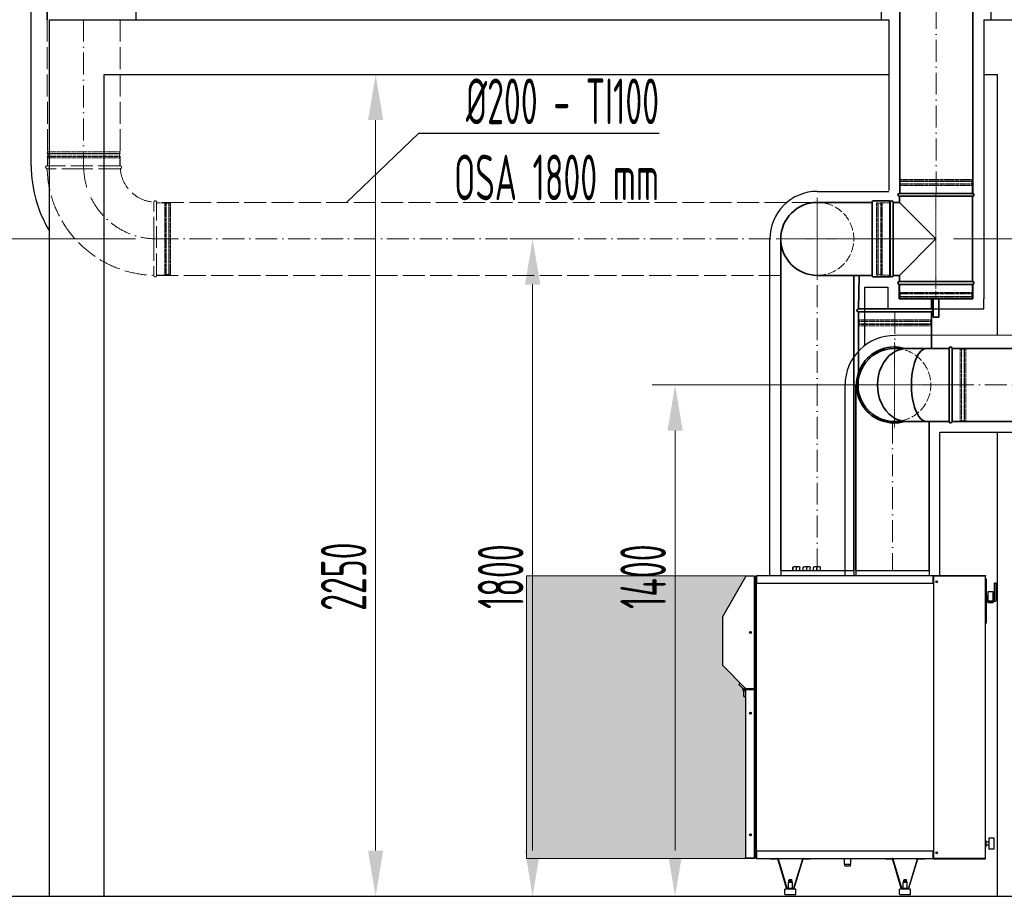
# Model space of a CAD drawing. Header units: millimetres. Extents: x 7400 to 85045, y 24168 to 123018.
# Tile 54 of 79: x 32508 to 35204, y 117939 to 120339. Entities that reach past the tile are written whole.
import ezdxf

# ---------------------------------------------------------------- set-up
doc = ezdxf.new("R2010")
doc.units = ezdxf.units.MM
for name, pattern in [('ACAD_ISO02W100', [15, 12, -3]), ('ACAD_ISO10W100', [18, 12, -3, 0, -3]), ('phl_thick', [0])]:
    doc.linetypes.add(name, pattern=pattern)
for name, color, linetype, lineweight in [('UT_KOTY - DIMENZE', 7, 'Continuous', 5), ('VZT_01 SUP (PŘÍVOD) - OBRYS', 5, 'Continuous', 35), ('VZT_02 SUP (PŘÍVOD) - OSA', 5, 'ACAD_ISO10W100', 5), ('VZT_04 SUP (PŘÍVOD) - SKRYTÉ', 5, 'ACAD_ISO02W100', 5), ('VZT_09 ODA (SÁNÍ) - OBRYS', 3, 'Continuous', 35), ('VZT_0A SUP (PŘÍVOD)', 5, 'Continuous', 35), ('VZT_0C ODA (SÁNÍ)', 3, 'Continuous', 35), ('VZT_0D EHA (VÝFUK)', 14, 'Continuous', 35), ('VZT_10 ODA (SÁNÍ) - OSA', 3, 'ACAD_ISO10W100', 5), ('VZT_12 ODA (SÁNÍ) - SKRYTÉ', 3, 'ACAD_ISO02W100', 5), ('VZT_13 EHA (VÝFUK) - OBRYS', 14, 'Continuous', 35), ('VZT_14 EHA (VÝFUK) - OSA', 14, 'ACAD_ISO10W100', 5), ('VZT_16 EHA (VÝFUK) - SKRYTÉ', 14, 'ACAD_ISO02W100', 5), ('VZT_21 ZAŘÍZENÍ - OBRYS', 1, 'Continuous', 30), ('VZT_23 ZAŘÍZENÍ - SERVISNÍ PROSTOR', 8, 'Continuous', 5), ('VZT_60_KOTY - DIMENZE', 7, 'Continuous', 5)]:
    doc.layers.add(name, color=color, linetype=linetype, lineweight=lineweight)
for name, color, linetype, lineweight, plot in [('VZT_03 SUP (PŘÍVOD) - NETISK', 8, 'ACAD_ISO02W100', 5, False), ('VZT_11 ODA (SÁNÍ) - NETISK', 8, 'ACAD_ISO02W100', 5, False), ('VZT_15 EHA (VÝFUK) - NETISK', 8, 'ACAD_ISO02W100', 5, False)]:
    doc.layers.add(name, color=color, linetype=linetype, lineweight=lineweight, plot=plot)
doc.layers.add('VZT_IZOLACE - TEPELNÁ', color=6, linetype='IZOLACE TEPELNA')
doc.styles.add('EVORA_125', font='isocp.shx', dxfattribs={"width": 0.6, "height": 125})
doc.styles.add('ISOCP 2.5', font='isocp.shx', dxfattribs={"width": 0.6, "height": 2.5})
doc.styles.get("Standard").update_dxf_attribs({"font": 'arial.ttf'})
doc.linetypes.add('IZOLACE TEPELNA', pattern='A,12.7,-1.5,["T",Standard,S=2.54,R=0,X=0,Y=-1.27],-3', length=17.2)

msp = doc.modelspace()

# ---------------------------------------------------------------- hatches: boundary and pattern name
at = {"layer": 'VZT_23 ZAŘÍZENÍ - SERVISNÍ PROSTOR'}
h = msp.add_hatch(color=256, dxfattribs=at)
h.dxf.hatch_style = 1
h.paths.add_polyline_path([(34495.6, 118042.4), (34495.6, 118508.1), (34433.2, 118570.5), (34433.2, 118705.4), (34495.6, 118816.4), (33895.6, 118816.4), (33895.6, 118042.4)])

# ---------------------------------------------------------------- linework, layer by layer
at = {"color": 8}
for p, q in [((32589.4, 117938.9), (32589.4, 120338.9)), ((32589.4, 120338.9), (34888, 120338.9)), ((35148, 120338.9), (35336, 120338.9)), ((32739.4, 117938.9), (32739.4, 120188.9)), ((32739.4, 120188.9), (34888, 120188.9)), ((35148, 120188.9), (35186, 120188.9)), ((35186, 119475.1), (35186, 120188.9)), ((35186, 117938.9), (35186, 119208.9)), ((29135.9, 117938.9), (37887.9, 117938.9))]:
    msp.add_line(p, q, dxfattribs=at)
at = {"layer": 'UT_KOTY - DIMENZE'}
for p, q in [((33583.9, 120188.9), (33420.1, 120188.9)), ((33482.6, 118063.9), (33482.6, 120063.9)), ((32824.9, 119739), (31671.9, 119739)), ((34013.9, 119738.9), (33850.1, 119738.9)), ((35064.9, 119738.9), (35880.7, 119738.9)), ((33912.6, 118063.9), (33912.6, 119613.9)), ((34853.3, 119338.9), (34240.3, 119338.9)), ((34302.8, 118063.9), (34302.8, 119213.9)), ((33432.6, 117938.9), (33420.1, 117938.9)), ((33862.6, 117938.9), (33850.1, 117938.9)), ((34252.8, 117938.9), (34240.3, 117938.9))]:
    msp.add_line(p, q, dxfattribs=at)
for points in [[(33461.8, 120063.9), (33503.4, 120063.9), (33482.6, 120188.9)], [(33891.8, 119613.9), (33933.4, 119613.9), (33912.6, 119738.9)], [(34282, 119213.9), (34323.7, 119213.9), (34302.8, 119338.9)], [(33461.8, 118063.9), (33503.4, 118063.9), (33482.6, 117938.9)], [(33891.8, 118063.9), (33933.4, 118063.9), (33912.6, 117938.9)], [(34282, 118063.9), (34323.7, 118063.9), (34302.8, 117938.9)]]:
    msp.add_solid(points, dxfattribs=at)
at = {"layer": 'VZT_01 SUP (PŘÍVOD) - OBRYS'}
for p, q in [((34903.6, 119438.9), (35053.4, 119438.9)), ((35053.4, 119438.9), (35053.4, 119238.9)), ((35061.4, 119238.9), (35061.4, 119438.9)), ((35053.4, 119238.9), (34903.6, 119238.9))]:
    msp.add_line(p, q, dxfattribs=at)
for points in [[(35417, 119438.9), (35061.3, 119438.9)], [(34798.2, 118831.1), (34798.2, 119238.9)], [(34998.2, 118831.1), (34998.2, 119238.9)], [(35417, 119238.9), (35061.3, 119238.9)]]:
    msp.add_lwpolyline(points, dxfattribs=at)
for centre, radius, start, end in [((34903.4, 119338.9), 104, 74.0576, 285.9424), ((35057.4, 119438.9), 4, 0, 180), ((35057.4, 119238.9), 4, 180, 0)]:
    msp.add_arc(centre, radius, start, end, dxfattribs=at)
at = {"layer": 'VZT_01 SUP (PŘÍVOD) - OBRYS', "extrusion": (-9.41719e-33, -2.67317e-16, -1)}
msp.add_ellipse((34903.6, 119338.9), major_axis=(0, 100), ratio=0.998637, start_param=-3.141593, end_param=0, dxfattribs=at)
at = {"layer": 'VZT_01 SUP (PŘÍVOD) - OBRYS', "extrusion": (6.12073e-32, -2.67317e-16, -1)}
msp.add_ellipse((34937.5, 119338.9), major_axis=(0, 100), ratio=0.805706, start_param=-3.141593, end_param=0, dxfattribs=at)
at = {"layer": 'VZT_01 SUP (PŘÍVOD) - OBRYS', "extrusion": (2.3171e-31, -2.67317e-16, -1)}
msp.add_ellipse((34991.4, 119338.9), major_axis=(0, 100), ratio=0.413649, start_param=-3.141593, end_param=0, dxfattribs=at)
at = {"layer": 'VZT_02 SUP (PŘÍVOD) - OSA', "ltscale": 0.3}
for points in [[(34903.4, 119454.9), (34903.4, 119338.9)], [(34787.4, 119338.9), (34903.4, 119338.9)], [(35061.4, 119338.9), (34903.4, 119338.9)], [(34903.4, 119338.9), (34903.4, 119222.9)]]:
    msp.add_lwpolyline(points, dxfattribs=at)
at = {"layer": 'VZT_02 SUP (PŘÍVOD) - OSA', "ltscale": 5}
for points in [[(35061.3, 119338.9), (35417, 119338.9)], [(34898.2, 119238.9), (34898.2, 118831.1)]]:
    msp.add_lwpolyline(points, dxfattribs=at)
at = {"layer": 'VZT_03 SUP (PŘÍVOD) - NETISK', "ltscale": 0.4}
for p, q in [((35061.4, 119437.9), (35083.4, 119437.9)), ((35083.4, 119239.9), (35083.4, 119437.9)), ((35083.4, 119436.9), (35086.9, 119436.9)), ((35086.9, 119238.9), (35086.9, 119438.9)), ((35086.9, 119438.9), (35087.4, 119438.9)), ((35087.4, 119238.9), (35087.4, 119438.9)), ((35087.4, 119436.9), (35094.4, 119436.9)), ((35094.4, 119238.9), (35094.4, 119438.9)), ((35094.4, 119438.9), (35094.9, 119438.9)), ((35094.9, 119238.9), (35094.9, 119438.9)), ((35094.9, 119436.9), (35095.4, 119436.9)), ((35095.4, 119239.9), (35095.4, 119437.9)), ((35095.4, 119437.9), (35099.4, 119437.9)), ((35099.4, 119239.9), (35099.4, 119437.9)), ((35061.4, 119239.9), (35083.4, 119239.9)), ((35083.4, 119240.9), (35086.9, 119240.9)), ((35086.9, 119238.9), (35087.4, 119238.9)), ((35087.4, 119240.9), (35094.4, 119240.9)), ((35094.4, 119238.9), (35094.9, 119238.9)), ((35094.9, 119240.9), (35095.4, 119240.9)), ((35095.4, 119239.9), (35099.4, 119239.9))]:
    msp.add_line(p, q, dxfattribs=at)
at = {"layer": 'VZT_04 SUP (PŘÍVOD) - SKRYTÉ', "ltscale": 2, "extrusion": (4.2154e-32, 2.67317e-16, -1)}
msp.add_ellipse((34903.3, 119338.9), major_axis=(0, -100), ratio=0.998637, start_param=-3.141593, end_param=-0.001365, dxfattribs=at)
at = {"layer": 'VZT_09 ODA (SÁNÍ) - OBRYS'}
for p, q in [((34806.9, 119638.9), (34804.9, 119546.9)), ((35004.9, 119546.9), (35004.9, 119576.4)), ((35004.9, 119546.9), (34804.9, 119546.9)), ((34804.9, 119538.9), (34904.9, 119538.9)), ((34904.9, 119538.9), (35004.9, 119538.9))]:
    msp.add_line(p, q, dxfattribs=at)
for points in [[(32583, 120338.9), (32583, 122145)], [(34804.9, 119438.9), (34804.9, 119538.9)], [(35004.9, 119438.9), (35004.9, 119538.9)]]:
    msp.add_lwpolyline(points, dxfattribs=at)
for centre, start, end in [((34804.9, 119542.9), 90, 270), ((35004.9, 119542.9), 270, 90)]:
    msp.add_arc(centre, 4, start, end, dxfattribs=at)
for points in [[(34804.9, 119738.9), (34804.9, 119738.8), (34804.9, 119738.8), (34804.9, 119738.8)], [(35004.9, 119738.8), (35004.9, 119738.8), (35004.9, 119738.8), (35004.9, 119738.9)]]:
    msp.add_open_spline(points, degree=3, dxfattribs=at)
at = {"layer": 'VZT_0A SUP (PŘÍVOD)'}
msp.add_line((34798.2, 119238.9), (34798.2, 119338.9), dxfattribs=at)
at = {"layer": 'VZT_0C ODA (SÁNÍ)'}
msp.add_line((34804.9, 119438.9), (34804.9, 119372.3), dxfattribs=at)
at = {"layer": 'VZT_0D EHA (VÝFUK)'}
for p, q in [((34592.2, 119638.9), (34592.2, 119738.9)), ((35009.2, 119524.4), (35009.2, 119574.4)), ((35025.2, 119574.4), (35025.2, 119524.4)), ((35025.2, 119524.4), (35009.2, 119524.4))]:
    msp.add_line(p, q, dxfattribs=at)
at = {"layer": 'VZT_10 ODA (SÁNÍ) - OSA', "ltscale": 5}
for p, q in [((32683, 120338.9), (32683, 119938.9)), ((32682.9, 119938.9), (32682.9, 119938.9)), ((32882.9, 119738.9), (32882.9, 119738.9)), ((32882.9, 119738.9), (34592.2, 119738.9))]:
    msp.add_line(p, q, dxfattribs=at)
at = {"layer": 'VZT_10 ODA (SÁNÍ) - OSA', "ltscale": 0.3}
msp.add_line((34794.9, 119738.9), (35014.9, 119738.9), dxfattribs=at)
at = {"layer": 'VZT_10 ODA (SÁNÍ) - OSA', "ltscale": 5}
msp.add_lwpolyline([(34904.9, 119538.9), (34904.9, 119438.9)], dxfattribs=at)
msp.add_arc((32882.9, 119938.9), 200, 180, 270, dxfattribs=at)
at = {"layer": 'VZT_11 ODA (SÁNÍ) - NETISK', "ltscale": 0.4}
for p, q in [((32782.9, 119972.4), (32582.9, 119972.4)), ((32582.9, 119971.9), (32582.9, 119972.4)), ((32782.9, 119971.9), (32582.9, 119971.9)), ((32781.9, 119976.9), (32583.9, 119976.9)), ((32583.9, 119972.9), (32583.9, 119976.9)), ((32781.9, 119972.9), (32583.9, 119972.9)), ((32584.9, 119972.4), (32584.9, 119972.9)), ((32584.9, 119964.9), (32584.9, 119971.9)), ((32780.9, 119972.4), (32780.9, 119972.9)), ((32780.9, 119964.9), (32780.9, 119971.9)), ((32781.9, 119972.9), (32781.9, 119976.9)), ((32782.9, 119971.9), (32782.9, 119972.4)), ((32782.9, 119964.9), (32582.9, 119964.9)), ((32582.9, 119964.4), (32582.9, 119964.9)), ((32782.9, 119964.4), (32582.9, 119964.4)), ((32781.9, 119960.9), (32583.9, 119960.9)), ((32583.9, 119938.9), (32583.9, 119960.9)), ((32584.9, 119960.9), (32584.9, 119964.4)), ((32780.9, 119960.9), (32780.9, 119964.4)), ((32781.9, 119938.9), (32781.9, 119960.9)), ((32782.9, 119964.4), (32782.9, 119964.9)), ((32904.9, 119837.9), (32882.9, 119837.9)), ((32904.9, 119837.9), (32904.9, 119639.9)), ((32908.4, 119838.9), (32908.4, 119638.9)), ((32908.9, 119838.9), (32908.4, 119838.9)), ((32908.9, 119838.9), (32908.9, 119638.9)), ((32915.9, 119838.9), (32915.9, 119638.9)), ((32916.4, 119838.9), (32915.9, 119838.9)), ((32916.4, 119838.9), (32916.4, 119638.9)), ((32916.9, 119837.9), (32916.9, 119639.9)), ((32920.9, 119837.9), (32916.9, 119837.9)), ((32920.9, 119837.9), (32920.9, 119639.9)), ((32908.4, 119836.9), (32904.9, 119836.9)), ((32915.9, 119836.9), (32908.9, 119836.9)), ((32916.9, 119836.9), (32916.4, 119836.9)), ((32904.9, 119639.9), (32882.9, 119639.9)), ((32908.4, 119640.9), (32904.9, 119640.9)), ((32908.9, 119638.9), (32908.4, 119638.9)), ((32915.9, 119640.9), (32908.9, 119640.9)), ((32916.4, 119638.9), (32915.9, 119638.9)), ((32916.9, 119640.9), (32916.4, 119640.9)), ((32920.9, 119639.9), (32916.9, 119639.9)), ((34805.9, 119516.9), (34805.9, 119538.9)), ((34904.9, 119516.9), (34805.9, 119516.9)), ((34806.9, 119513.4), (34806.9, 119516.9)), ((35003.9, 119516.9), (34904.9, 119516.9)), ((35002.9, 119513.4), (35002.9, 119516.9)), ((35003.9, 119516.9), (35003.9, 119538.9)), ((34904.9, 119513.4), (34804.9, 119513.4)), ((34804.9, 119512.9), (34804.9, 119513.4)), ((34904.9, 119512.9), (34804.9, 119512.9)), ((34904.9, 119505.9), (34804.9, 119505.9)), ((34804.9, 119505.4), (34804.9, 119505.9)), ((34904.9, 119505.4), (34804.9, 119505.4)), ((34904.9, 119504.9), (34805.9, 119504.9)), ((34805.9, 119500.9), (34805.9, 119504.9)), ((34904.9, 119500.9), (34805.9, 119500.9)), ((34806.9, 119505.9), (34806.9, 119512.9)), ((34806.9, 119504.9), (34806.9, 119505.4)), ((35004.9, 119513.4), (34904.9, 119513.4)), ((35004.9, 119512.9), (34904.9, 119512.9)), ((35004.9, 119505.9), (34904.9, 119505.9)), ((35004.9, 119505.4), (34904.9, 119505.4)), ((35003.9, 119504.9), (34904.9, 119504.9)), ((35003.9, 119500.9), (34904.9, 119500.9)), ((35002.9, 119505.9), (35002.9, 119512.9)), ((35002.9, 119504.9), (35002.9, 119505.4)), ((35003.9, 119500.9), (35003.9, 119504.9)), ((35004.9, 119512.9), (35004.9, 119513.4)), ((35004.9, 119505.4), (35004.9, 119505.9))]:
    msp.add_line(p, q, dxfattribs=at)
at = {"layer": 'VZT_12 ODA (SÁNÍ) - SKRYTÉ', "ltscale": 5}
for p, q in [((32583, 120338.9), (32583.9, 119938.9)), ((32783, 120338.9), (32782.9, 119938.9)), ((32782.9, 119938.9), (32582.9, 119938.9)), ((32682.9, 119930.9), (32582.9, 119930.9)), ((32882.9, 119638.9), (32882.9, 119838.9)), ((34682.6, 119838.5), (32882.9, 119838.9)), ((32874.9, 119739), (32874.9, 119638.9)), ((34592.2, 119638.9), (32882.9, 119638.9))]:
    msp.add_line(p, q, dxfattribs=at)
for centre, radius, start, end in [((32582.9, 119934.9), 4, 90, 270), ((32882.9, 119938.9), 300, 181.5281, 268.4719), ((32782.9, 119934.9), 4, 274.5812, 90), ((32882.9, 119938.9), 100, 184.5812, 265.4188), ((32878.9, 119838.9), 4, 0, 175.4188), ((32878.9, 119638.9), 4, 180, 0)]:
    msp.add_arc(centre, radius, start, end, dxfattribs=at)
for points, knots in [([(32783.2, 119931), (32783.2, 119931), (32781, 119931), (32772, 119931), (32765.1, 119930.9), (32747.3, 119930.9), (32736.6, 119930.9), (32712.9, 119930.9), (32700.1, 119930.9), (32685.7, 119930.9), (32684.3, 119930.9), (32682.9, 119930.9)], [315.294186, 315.294186, 315.294186, 315.294186, 351.735982, 351.735982, 390.710875, 390.710875, 429.832624, 429.832624, 468.991563, 468.991563, 473.053633, 473.053633, 473.053633, 473.053633]), ([(32874.9, 119739), (32874.9, 119751.6), (32874.9, 119764.1), (32874.9, 119788), (32874.9, 119799.1), (32874.9, 119817.9), (32874.9, 119825.5), (32874.9, 119836), (32874.9, 119838.9), (32874.9, 119839.3), (32874.9, 119839.3), (32874.9, 119839.3)], [157.533456, 157.533456, 157.533456, 157.533456, 195.393508, 195.393508, 234.551342, 234.551342, 273.721472, 273.721472, 312.806301, 312.806301, 315.294186, 315.294186, 315.294186, 315.294186])]:
    msp.add_open_spline(points, degree=3, knots=knots, dxfattribs=at)
at = {"layer": 'VZT_13 EHA (VÝFUK) - OBRYS'}
for p, q in [((34892.2, 119838.9), (34892.2, 119638.9)), ((34900.2, 119638.9), (34900.2, 119838.9)), ((34917.2, 119838.9), (34900.2, 119838.9)), ((35117.2, 119863.4), (34917.2, 119863.4)), ((34917.2, 119855.4), (35117.2, 119855.4)), ((34917.2, 119838.9), (34917.2, 119855.4)), ((35017.2, 119738.9), (34917.2, 119838.9)), ((35117.2, 119622.4), (35117.2, 119855.4)), ((34917.2, 119638.9), (35017.2, 119738.9)), ((34917.2, 119638.9), (34900.2, 119638.9)), ((34917.2, 119622.4), (34917.2, 119638.9)), ((35117.2, 119622.4), (34917.2, 119622.4)), ((34916.2, 119614.4), (35118.2, 119614.4)), ((34916.2, 119614.4), (34916.2, 119574.4)), ((34917.2, 119614.4), (35117.2, 119614.4)), ((35118.2, 119614.4), (35118.2, 119574.4)), ((34916.2, 119574.4), (35118.2, 119574.4))]:
    msp.add_line(p, q, dxfattribs=at)
for points in [[(34918, 121640.5), (34918, 119863.4)], [(35118, 121640.5), (35118, 119863.4)], [(34842.2, 119838.9), (34692.2, 119838.9)], [(34592.2, 119638.9), (34592.2, 118831.1)], [(34842.2, 119638.9), (34692.2, 119638.9)], [(34792.2, 119638.9), (34792.2, 118831.1)]]:
    msp.add_lwpolyline(points, dxfattribs=at)
msp.add_lwpolyline([(34842.2, 119838.9), (34842.2, 119638.9, 0.414214), (34846.2, 119634.9), (34891.2, 119634.9), (34891.2, 119842.9), (34846.2, 119842.9, 0.414214)], format="xyb", close=True, dxfattribs=at)
for centre, radius, start, end in [((34692.2, 119738.9), 100, 90, 270), ((34896.2, 119838.9), 4, 0, 180), ((34917.2, 119859.4), 4, 90, 270), ((35117.2, 119859.4), 4, 270, 90), ((34896.2, 119638.9), 4, 180, 0), ((34917.2, 119618.4), 4, 90, 270), ((35117.2, 119618.4), 4, 270, 90)]:
    msp.add_arc(centre, radius, start, end, dxfattribs=at)
at = {"layer": 'VZT_14 EHA (VÝFUK) - OSA', "ltscale": 5}
for points in [[(35018, 119863.4), (35018, 121640.5)], [(34692.2, 118831.1), (34692.2, 119638.9)]]:
    msp.add_lwpolyline(points, dxfattribs=at)
at = {"layer": 'VZT_14 EHA (VÝFUK) - OSA', "ltscale": 0.3}
for points in [[(34692.2, 119738.9), (34692.2, 119851.4)], [(35017.2, 119614.4), (35017.2, 119863.4)], [(34579.7, 119738.9), (34692.2, 119738.9)], [(34692.2, 119738.9), (34892.2, 119738.9)], [(34692.2, 119626.4), (34692.2, 119738.9)], [(34892.2, 119738.9), (35017.2, 119738.9)]]:
    msp.add_lwpolyline(points, dxfattribs=at)
at = {"layer": 'VZT_14 EHA (VÝFUK) - OSA'}
msp.add_lwpolyline([(35017.2, 119614.4), (35017.2, 119574.4)], dxfattribs=at)
at = {"layer": 'VZT_15 EHA (VÝFUK) - NETISK', "ltscale": 0.4}
for p, q in [((35117.2, 119896.9), (34917.2, 119896.9)), ((34917.2, 119896.4), (34917.2, 119896.9)), ((35117.2, 119896.4), (34917.2, 119896.4)), ((35116.2, 119901.4), (34918.2, 119901.4)), ((34918.2, 119897.4), (34918.2, 119901.4)), ((35116.2, 119897.4), (34918.2, 119897.4)), ((34919.2, 119896.9), (34919.2, 119897.4)), ((34919.2, 119889.4), (34919.2, 119896.4)), ((35115.2, 119896.9), (35115.2, 119897.4)), ((35115.2, 119889.4), (35115.2, 119896.4)), ((35116.2, 119897.4), (35116.2, 119901.4)), ((35117.2, 119896.4), (35117.2, 119896.9)), ((35117.2, 119889.4), (34917.2, 119889.4)), ((34917.2, 119888.9), (34917.2, 119889.4)), ((35117.2, 119888.9), (34917.2, 119888.9)), ((35116.2, 119885.4), (34918.2, 119885.4)), ((34918.2, 119863.4), (34918.2, 119885.4)), ((34919.2, 119885.4), (34919.2, 119888.9)), ((35115.2, 119885.4), (35115.2, 119888.9)), ((35116.2, 119863.4), (35116.2, 119885.4)), ((35117.2, 119888.9), (35117.2, 119889.4)), ((34854.2, 119837.9), (34854.2, 119639.9)), ((34858.2, 119837.9), (34854.2, 119837.9)), ((34858.2, 119837.9), (34858.2, 119639.9)), ((34858.7, 119838.9), (34858.7, 119638.9)), ((34859.2, 119838.9), (34858.7, 119838.9)), ((34859.2, 119838.9), (34859.2, 119638.9)), ((34866.2, 119838.9), (34866.2, 119638.9)), ((34866.7, 119838.9), (34866.2, 119838.9)), ((34866.7, 119838.9), (34866.7, 119638.9)), ((34870.2, 119837.9), (34870.2, 119639.9)), ((34892.2, 119837.9), (34870.2, 119837.9)), ((34858.7, 119836.9), (34858.2, 119836.9)), ((34866.2, 119836.9), (34859.2, 119836.9)), ((34870.2, 119836.9), (34866.7, 119836.9)), ((34858.2, 119639.9), (34854.2, 119639.9)), ((34858.7, 119640.9), (34858.2, 119640.9)), ((34859.2, 119638.9), (34858.7, 119638.9)), ((34866.2, 119640.9), (34859.2, 119640.9)), ((34866.7, 119638.9), (34866.2, 119638.9)), ((34870.2, 119640.9), (34866.7, 119640.9)), ((34892.2, 119639.9), (34870.2, 119639.9)), ((34918.2, 119592.4), (34918.2, 119614.4)), ((35116.2, 119592.4), (35116.2, 119614.4)), ((35117.2, 119588.9), (34917.2, 119588.9)), ((34917.2, 119588.4), (34917.2, 119588.9)), ((35117.2, 119588.4), (34917.2, 119588.4)), ((35117.2, 119581.4), (34917.2, 119581.4)), ((34917.2, 119580.9), (34917.2, 119581.4)), ((35117.2, 119580.9), (34917.2, 119580.9)), ((35116.2, 119592.4), (34918.2, 119592.4)), ((35116.2, 119580.4), (34918.2, 119580.4)), ((34918.2, 119576.4), (34918.2, 119580.4)), ((35116.2, 119576.4), (34918.2, 119576.4)), ((34919.2, 119588.9), (34919.2, 119592.4)), ((34919.2, 119581.4), (34919.2, 119588.4)), ((34919.2, 119580.4), (34919.2, 119580.9)), ((35115.2, 119588.9), (35115.2, 119592.4)), ((35115.2, 119581.4), (35115.2, 119588.4)), ((35115.2, 119580.4), (35115.2, 119580.9)), ((35116.2, 119576.4), (35116.2, 119580.4)), ((35117.2, 119588.4), (35117.2, 119588.9)), ((35117.2, 119580.9), (35117.2, 119581.4))]:
    msp.add_line(p, q, dxfattribs=at)
at = {"layer": 'VZT_16 EHA (VÝFUK) - SKRYTÉ', "ltscale": 2}
msp.add_arc((34692.2, 119738.9), 100, 270, 90, dxfattribs=at)
at = {"layer": 'VZT_21 ZAŘÍZENÍ - OBRYS'}
for p, q in [((34629.7, 118842), (34629.8, 118842)), ((34629.8, 118842), (34635.4, 118842)), ((34635.4, 118842), (34640.8, 118842)), ((34657.7, 118842), (34657.8, 118842)), ((34657.8, 118842), (34663.4, 118842)), ((34663.4, 118842), (34668.8, 118842)), ((34685.7, 118842), (34685.8, 118842)), ((34685.8, 118842), (34691.4, 118842)), ((34691.4, 118842), (34696.8, 118842)), ((34497.3, 118816.4), (34520.6, 118816.4)), ((34520.6, 118815.5), (34520.6, 118816.4)), ((34520.6, 118815.5), (34520.7, 118815.5)), ((34520.6, 118507.4), (34520.6, 118815.4)), ((34520.7, 118814.8), (34520.6, 118814.8)), ((34520.6, 118814.7), (34520.7, 118814.7)), ((34520.7, 118814.8), (34520.7, 118815.5)), ((34521.5, 118814.8), (34520.8, 118814.8)), ((34521.5, 118507.8), (34521.5, 118814.8)), ((34522.2, 118509.4), (34522.2, 118814)), ((34522.2, 118812.4), (34524.3, 118812.4)), ((34525.2, 118814.3), (34524.3, 118814.3)), ((34524.3, 118796), (34524.3, 118814.3)), ((34525.2, 118814.3), (34525.2, 118796)), ((34525.3, 118813.1), (34525.2, 118813.1)), ((34525.3, 118814.3), (34525.3, 118796)), ((35010, 118816), (34526, 118816)), ((34592.2, 118831.1), (34792.2, 118831.1)), ((34592.2, 118831.1), (34592.2, 118816)), ((34625.6, 118831.1), (34625.6, 118838)), ((34625.8, 118831.1), (34625.8, 118838)), ((34635.4, 118831.1), (34635.4, 118838)), ((34644.8, 118831.1), (34644.8, 118838)), ((34653.6, 118831.1), (34653.6, 118838)), ((34653.8, 118831.1), (34653.8, 118838)), ((34663.4, 118831.1), (34663.4, 118838)), ((34672.8, 118831.1), (34672.8, 118838)), ((34681.6, 118831.1), (34681.6, 118838)), ((34681.8, 118831.1), (34681.8, 118838)), ((34691.4, 118831.1), (34691.4, 118838)), ((34700.8, 118831.1), (34700.8, 118838)), ((34792.2, 118831.1), (34792.2, 118816)), ((34798.2, 118831.1), (34998.2, 118831.1)), ((34798.2, 118831.1), (34798.2, 118816)), ((34998.2, 118831.1), (34998.2, 118816)), ((35010, 118816), (35010, 118814.3)), ((35010.2, 118816), (35010, 118816)), ((35010, 118815.1), (35010.2, 118815.1)), ((35010, 118796), (35010, 118814.3)), ((35010.2, 118813.1), (35010, 118813.1)), ((35010.2, 118817.2), (35151.5, 118817.2)), ((35010.2, 118816.3), (35010.2, 118817.2)), ((35151.5, 118816.3), (35010.2, 118816.3)), ((35010.2, 118816.2), (35151.5, 118816.2)), ((35010.2, 118816.2), (35010.2, 118042.2)), ((35127.3, 118816.2), (35127.3, 118816.3)), ((35151.5, 118816.3), (35151.5, 118817.2)), ((35153.2, 118042.9), (35153.2, 118815.5)), ((34525.2, 118796), (34524.3, 118796)), ((34525.2, 118796), (34525.2, 118062.4)), ((34525.3, 118796), (35010, 118796)), ((35155.2, 118807.2), (35153.2, 118807.2)), ((35155.2, 118687.2), (35155.2, 118807.2)), ((35177.2, 118749), (35177.2, 118796.2)), ((35181.7, 118796.2), (35177.2, 118796.2)), ((35181.7, 118749), (35181.7, 118796.2)), ((35155.2, 118764.7), (35156.7, 118764.7)), ((35156.7, 118757.2), (35156.7, 118764.7)), ((35159.2, 118761.2), (35156.7, 118761.2)), ((35159.2, 118771.7), (35159.2, 118748.3)), ((35173.7, 118772.2), (35159.7, 118772.2)), ((35174.2, 118748.3), (35174.2, 118771.7)), ((35155.2, 118749.7), (35156.7, 118749.7)), ((35156.7, 118749), (35156.7, 118757.2)), ((35158.7, 118757.2), (35156.7, 118757.2)), ((35158.7, 118757.2), (35158.7, 118749)), ((35159.2, 118753.2), (35158.7, 118753.2)), ((35159.2, 118746.3), (35159.2, 118742.7)), ((35159.5, 118748.2), (35176.4, 118748.2)), ((35178.9, 118746.2), (35159.5, 118746.2)), ((35173.7, 118742.2), (35159.7, 118742.2)), ((35174.2, 118742.7), (35174.2, 118746.3)), ((35155.2, 118687.2), (35153.2, 118687.2)), ((34477.1, 118519), (34480.9, 118522.8)), ((34477.6, 118518.5), (34477.1, 118519)), ((34477.6, 118518.5), (34478.3, 118517.8)), ((34488.1, 118508.1), (34478.3, 118517.8)), ((34488.8, 118508.8), (34488.1, 118508.1)), ((34490.6, 118488.1), (34490.6, 118501.9)), ((34495.6, 118501.9), (34490.6, 118501.9)), ((34495.6, 118505.9), (34495.6, 118508.1)), ((34495.6, 118503.7), (34495.6, 118505.9)), ((34495.6, 118503.7), (34495.6, 118044.1)), ((34520.6, 118507.4), (34497.3, 118507.4)), ((34520.6, 118507.3), (34497.3, 118507.3)), ((34497.3, 118506.4), (34497.3, 118507.3)), ((34520.6, 118506.4), (34497.3, 118506.4)), ((34497.3, 118505.4), (34520.6, 118505.4)), ((34497.3, 118504.5), (34497.3, 118505.4)), ((34520.6, 118504.5), (34497.3, 118504.5)), ((34520.6, 118504.4), (34497.3, 118504.4)), ((34516.2, 118507.3), (34516.2, 118507.4)), ((34516.2, 118505.4), (34516.2, 118506.4)), ((34520.6, 118508.7), (34520.7, 118508.7)), ((34520.7, 118508.6), (34520.6, 118508.6)), ((34520.6, 118507.9), (34520.7, 118507.9)), ((34521.5, 118507.8), (34520.6, 118507.8)), ((34520.6, 118507.3), (34520.6, 118506.4)), ((34520.6, 118504.5), (34520.6, 118505.4)), ((34520.6, 118505.4), (34525.2, 118505.4)), ((34520.6, 118043.4), (34520.6, 118504.4)), ((34520.6, 118504.2), (34520.7, 118504.2)), ((34520.7, 118503.5), (34520.6, 118503.5)), ((34520.6, 118503.4), (34520.7, 118503.4)), ((34520.7, 118508.6), (34520.7, 118507.9)), ((34520.7, 118503.5), (34520.7, 118504.2)), ((34520.8, 118503.5), (34521.5, 118503.5)), ((34521.5, 118503.5), (34521.5, 118043.5)), ((34521.9, 118508.4), (34525.2, 118508.4)), ((34522.2, 118509.4), (34522.2, 118506.4)), ((34522.2, 118506.4), (34525.2, 118506.4)), ((34522.2, 118502.7), (34522.2, 118505.4)), ((34525.2, 118505.4), (34522.2, 118505.4)), ((34522.2, 118045.1), (34522.2, 118502.7)), ((34490.6, 118488.1), (34490.6, 118487.2)), ((34490.6, 118486.4), (34490.6, 118487.2)), ((34490.6, 118486.4), (34495.6, 118486.4)), ((35153.2, 118090.4), (35154.7, 118090.4)), ((35154.7, 118075.4), (35154.7, 118090.4)), ((35161.7, 118086.9), (35154.7, 118086.9)), ((35161.7, 118097.4), (35161.7, 118068.4)), ((35176.2, 118097.9), (35162.2, 118097.9)), ((35176.7, 118068.4), (35176.7, 118097.4)), ((34524.3, 118062.4), (34525.2, 118062.4)), ((34524.3, 118044.1), (34524.3, 118062.4)), ((34525.2, 118062.4), (34525.2, 118044.1)), ((34525.3, 118062.4), (34525.3, 118044.1)), ((35010, 118062.4), (34525.3, 118062.4)), ((35010, 118044.1), (35010, 118062.4)), ((35153.2, 118075.4), (35154.7, 118075.4)), ((35161.7, 118078.9), (35154.7, 118078.9)), ((35176.2, 118067.9), (35162.2, 118067.9)), ((34496.8, 118043.5), (34497, 118043.5)), ((34520.6, 118043.4), (34497.3, 118043.4)), ((34520.6, 118043.3), (34497.3, 118043.3)), ((34497.3, 118042.4), (34497.3, 118043.3)), ((34520.6, 118042.4), (34497.3, 118042.4)), ((34520.6, 118044.4), (34520.7, 118044.4)), ((34520.7, 118044.3), (34520.6, 118044.3)), ((34520.6, 118043.6), (34520.7, 118043.6)), ((34520.6, 118043.5), (34521.5, 118043.5)), ((34520.6, 118043.3), (34520.6, 118042.4)), ((34520.7, 118044.3), (34520.7, 118043.6)), ((34524.3, 118046.4), (34522.2, 118046.4)), ((34525.2, 118044.1), (34524.3, 118044.1)), ((34525.3, 118045.3), (34525.2, 118045.3)), ((34526, 118042.4), (35010, 118042.4)), ((34564.3, 118041.5), (34564.3, 118042.4)), ((34564.3, 118041.5), (34583.4, 118041.5)), ((34608.1, 117961.3), (34584, 118041.1)), ((34584.8, 118041.6), (34608.8, 117961.7)), ((34628.3, 117961.7), (34652.3, 118041.6)), ((34629, 117961.3), (34653.1, 118041.1)), ((34653.8, 118041.5), (34672.8, 118041.5)), ((34672.8, 118041.5), (34672.8, 118042.4)), ((34766.6, 118027.2), (34766.6, 118042.4)), ((34783.8, 118027.2), (34783.8, 118042.4)), ((34878.6, 118041.5), (34878.6, 118042.4)), ((34878.6, 118041.5), (34897.6, 118041.5)), ((34922.3, 117961.3), (34898.3, 118041.1)), ((34899.1, 118041.6), (34923.1, 117961.7)), ((34942.5, 117961.7), (34966.5, 118041.6)), ((34943.3, 117961.3), (34967.3, 118041.1)), ((34968, 118041.5), (34987, 118041.5)), ((34987, 118041.5), (34987, 118042.4)), ((35010, 118045.3), (35010.2, 118045.3)), ((35010, 118044.1), (35010, 118042.4)), ((35010.2, 118043.3), (35010, 118043.3)), ((35010, 118042.4), (35010.2, 118042.4)), ((35010.2, 118042.2), (35151.5, 118042.2)), ((35010.2, 118042.1), (35010.2, 118041.2)), ((35151.5, 118042.1), (35010.2, 118042.1)), ((35010.2, 118041.2), (35151.5, 118041.2)), ((35151.5, 118042.1), (35151.5, 118041.2)), ((35152.1, 118042.3), (35151.9, 118042.3)), ((34766.6, 118027.2), (34783.8, 118027.2)), ((34767.5, 118022.9), (34766.6, 118027.2)), ((34768.3, 118022.2), (34782.2, 118022.2)), ((34783, 118022.9), (34783.8, 118027.2)), ((34613.9, 117978.4), (34613.1, 117977.6)), ((34613.1, 117977.6), (34624, 117977.6)), ((34613.1, 117961.3), (34613.1, 117977.6)), ((34623.2, 117978.4), (34613.9, 117978.4)), ((34615.1, 117983.9), (34614.6, 117983.4)), ((34614.6, 117983.4), (34622.6, 117983.4)), ((34614.6, 117978.4), (34614.6, 117983.4)), ((34622.1, 117983.9), (34615.1, 117983.9)), ((34622.1, 117983.9), (34622.6, 117983.4)), ((34622.6, 117978.4), (34622.6, 117983.4)), ((34623.2, 117978.4), (34624, 117977.6)), ((34624, 117961.3), (34624, 117977.6)), ((34928.2, 117978.4), (34927.4, 117977.6)), ((34927.4, 117977.6), (34938.3, 117977.6)), ((34927.4, 117961.3), (34927.4, 117977.6)), ((34937.5, 117978.4), (34928.2, 117978.4)), ((34929.3, 117983.9), (34928.8, 117983.4)), ((34928.8, 117983.4), (34936.8, 117983.4)), ((34928.8, 117978.4), (34928.8, 117983.4)), ((34936.3, 117983.9), (34929.3, 117983.9)), ((34936.3, 117983.9), (34936.8, 117983.4)), ((34936.8, 117978.4), (34936.8, 117983.4)), ((34937.5, 117978.4), (34938.3, 117977.6)), ((34938.3, 117961.3), (34938.3, 117977.6)), ((34603.6, 117944.4), (34603.6, 117958.4)), ((34633.1, 117958.9), (34604.1, 117958.9)), ((34609.5, 117961.3), (34627.6, 117961.3)), ((34627.6, 117960.4), (34609.5, 117960.4)), ((34611.1, 117960.4), (34611.1, 117958.9)), ((34626.1, 117960.4), (34626.1, 117958.9)), ((34633.6, 117944.4), (34633.6, 117958.4)), ((34917.8, 117944.4), (34917.8, 117958.4)), ((34947.3, 117958.9), (34918.3, 117958.9)), ((34923.8, 117961.3), (34941.8, 117961.3)), ((34941.8, 117960.4), (34923.8, 117960.4)), ((34925.3, 117960.4), (34925.3, 117958.9)), ((34940.3, 117960.4), (34940.3, 117958.9)), ((34947.8, 117944.4), (34947.8, 117958.4)), ((34604.1, 117943.9), (34633.1, 117943.9)), ((34918.3, 117943.9), (34947.3, 117943.9))]:
    msp.add_line(p, q, dxfattribs=at)
msp.add_lwpolyline([(34495.6, 118508.1), (34433.2, 118570.5), (34433.2, 118705.4), (34497.3, 118816.4)], dxfattribs=at)
for centre, radius in [((35019.2, 118800.2), 2.5), ((35019.2, 118800.2), 2.15), ((34509, 118661.4), 2.5), ((34509, 118661.4), 2.15), ((34491.6, 118505.9), 1.5), ((34509, 118440.4), 2.5), ((34509, 118440.4), 2.15), ((34509, 118107.4), 2.5), ((34509, 118107.4), 2.15), ((35019.2, 118058.2), 2.5), ((35019.2, 118058.2), 2.15)]:
    msp.add_circle(centre, radius, dxfattribs=at)
for centre, radius, start, end in [((35159.7, 118771.7), 0.5, 90, 180), ((35173.7, 118771.7), 0.5, 0, 90), ((35159.5, 118749), 2.8, 180, 270), ((35159.5, 118749), 0.8, 180, 270), ((35159.7, 118742.7), 0.5, 180, 270), ((35173.7, 118742.7), 0.5, 270, 0), ((35176.4, 118749), 0.8, 270, 0), ((35178.9, 118749), 2.8, 270, 0), ((34491.6, 118505.9), 4, 135, 45), ((35162.2, 118097.4), 0.5, 90, 180), ((35176.2, 118097.4), 0.5, 0, 90), ((35162.2, 118068.4), 0.5, 180, 270), ((35176.2, 118068.4), 0.5, 270, 0), ((34583.4, 118040.7), 1.7, 30, 90), ((34583.4, 118040.7), 0.8, 30, 90), ((34653.8, 118040.7), 1.7, 90, 150), ((34653.8, 118040.7), 0.8, 90, 150), ((34897.6, 118040.7), 1.7, 30, 90), ((34897.6, 118040.7), 0.8, 30, 90), ((34968, 118040.7), 1.7, 90, 150), ((34968, 118040.7), 0.8, 90, 150), ((34768.3, 118023), 0.8, 191.3099, 270), ((34782.2, 118023), 0.8, 270, 348.6901), ((34604.1, 117958.4), 0.5, 90, 180), ((34609.5, 117962.1), 1.7, 210, 270), ((34609.5, 117962.1), 0.8, 210, 270), ((34627.6, 117962.1), 0.8, 270, 330), ((34627.6, 117962.1), 1.7, 270, 330), ((34633.1, 117958.4), 0.5, 0, 90), ((34918.3, 117958.4), 0.5, 90, 180), ((34923.8, 117962.1), 1.7, 210, 270), ((34923.8, 117962.1), 0.8, 210, 270), ((34941.8, 117962.1), 0.8, 270, 330), ((34941.8, 117962.1), 1.7, 270, 330), ((34947.3, 117958.4), 0.5, 0, 90), ((34604.1, 117944.4), 0.5, 180, 270), ((34633.1, 117944.4), 0.5, 270, 0), ((34918.3, 117944.4), 0.5, 180, 270), ((34947.3, 117944.4), 0.5, 270, 0)]:
    msp.add_arc(centre, radius, start, end, dxfattribs=at)
at = {"layer": 'VZT_21 ZAŘÍZENÍ - OBRYS', "extrusion": (0, 0, -1)}
for centre, major_axis, ratio, start_param, end_param in [((34629.7, 118838), (4.04, 0), 0.989506, 3.141593, 4.712389), ((34629.8, 118838), (0, 4), 0.989046, 4.712389, 6.283185), ((34635.4, 118838), (0, 4), 0.021558, 0, 1.570796), ((34640.8, 118838), (-4.04, 0), 0.989506, 1.570796, 3.141593), ((34657.7, 118838), (4.04, 0), 0.989506, 3.141593, 4.712389), ((34657.8, 118838), (0, 4), 0.989046, 4.712389, 6.283185), ((34663.4, 118838), (0, 4), 0.021558, 0, 1.570796), ((34668.8, 118838), (-4.04, 0), 0.989506, 1.570796, 3.141593), ((34685.7, 118838), (4.04, 0), 0.989506, 3.141593, 4.712389), ((34685.8, 118838), (0, 4), 0.989046, 4.712389, 6.283185), ((34691.4, 118838), (0, 4), 0.021558, 0, 1.570796), ((34696.8, 118838), (-4.04, 0), 0.989506, 1.570796, 3.141593)]:
    msp.add_ellipse(centre, major_axis=major_axis, ratio=ratio, start_param=start_param, end_param=end_param, dxfattribs=at)
at = {"layer": 'VZT_21 ZAŘÍZENÍ - OBRYS'}
for points, knots in [([(34520.7, 118815.5), (34521.3, 118815.5), (34521.9, 118815.1), (34522.1, 118814.6), (34522.2, 118814.4), (34522.2, 118814.2), (34522.2, 118814)], [-1, -1, -1, -1, -0.223, -0.223, -0.223, 0, 0, 0, 0]), ([(34521.5, 118814.5), (34521.8, 118814.4), (34522, 118814.3), (34522.1, 118814.2), (34522.2, 118814.1), (34522.2, 118814.1), (34522.2, 118814)], [-0.6418783, -0.6418783, -0.6418783, -0.6418783, -0.2229997, -0.2229997, -0.2229997, 0, 0, 0, 0]), ([(34524.3, 118814.3), (34524.3, 118815), (34524.8, 118815.7), (34525.4, 118815.9), (34525.6, 118816), (34525.8, 118816), (34526, 118816)], [-1, -1, -1, -1, -0.246936, -0.246936, -0.246936, 0, 0, 0, 0]), ([(34525.5, 118814.9), (34525.4, 118814.8), (34525.3, 118814.6), (34525.2, 118814.5), (34525.2, 118814.4), (34525.2, 118814.4), (34525.2, 118814.3)], [0.4745945, 0.4745945, 0.4745945, 0.4745945, 0.9092253, 0.9092253, 0.9092253, 1, 1, 1, 1]), ([(34525.5, 118814.9), (34525.6, 118815.4), (34525.7, 118815.7), (34525.9, 118815.9), (34525.9, 118816), (34526, 118816), (34526, 118816)], [-0.7752376, -0.7752376, -0.7752376, -0.7752376, -0.2469362, -0.2469362, -0.2469362, 0, 0, 0, 0]), ([(35151.5, 118817.2), (35152.2, 118817.2), (35152.9, 118816.8), (35153.1, 118816.2), (35153.2, 118816), (35153.2, 118815.8), (35153.2, 118815.5)], [-1, -1, -1, -1, -0.246936, -0.246936, -0.246936, 0, 0, 0, 0]), ([(35152.1, 118816.1), (35152, 118816.2), (35151.8, 118816.3), (35151.6, 118816.3), (35151.6, 118816.3), (35151.6, 118816.3), (35151.5, 118816.3)], [0.4745945, 0.4745945, 0.4745945, 0.4745945, 0.9092253, 0.9092253, 0.9092253, 1, 1, 1, 1]), ([(35152.1, 118816.1), (35152.6, 118816), (35152.9, 118815.8), (35153.1, 118815.7), (35153.2, 118815.7), (35153.2, 118815.6), (35153.2, 118815.5)], [-0.7752376, -0.7752376, -0.7752376, -0.7752376, -0.2469362, -0.2469362, -0.2469362, 0, 0, 0, 0]), ([(34497.3, 118506.4), (34496.7, 118506.4), (34496, 118506.9), (34495.8, 118507.5), (34495.7, 118507.7), (34495.6, 118507.9), (34495.6, 118508.1)], [-1, -1, -1, -1, -0.246936, -0.246936, -0.246936, 0, 0, 0, 0]), ([(34496.7, 118507.6), (34496.3, 118507.7), (34495.9, 118507.8), (34495.8, 118508), (34495.7, 118508), (34495.6, 118508.1), (34495.6, 118508.1)], [-0.7752376, -0.7752376, -0.7752376, -0.7752376, -0.2469362, -0.2469362, -0.2469362, 0, 0, 0, 0]), ([(34497.3, 118505.4), (34496.7, 118505.4), (34496, 118505), (34495.8, 118504.4), (34495.7, 118504.2), (34495.6, 118504), (34495.6, 118503.7)], [-1, -1, -1, -1, -0.246936, -0.246936, -0.246936, 0, 0, 0, 0]), ([(34496.7, 118504.3), (34496.3, 118504.2), (34495.9, 118504), (34495.8, 118503.9), (34495.7, 118503.9), (34495.6, 118503.8), (34495.6, 118503.7)], [-0.7752376, -0.7752376, -0.7752376, -0.7752376, -0.2469362, -0.2469362, -0.2469362, 0, 0, 0, 0]), ([(34496.8, 118507.6), (34496.9, 118507.5), (34497, 118507.4), (34497.2, 118507.3), (34497.3, 118507.3), (34497.3, 118507.3), (34497.3, 118507.3)], [0.4745945, 0.4745945, 0.4745945, 0.4745945, 0.9092253, 0.9092253, 0.9092253, 1, 1, 1, 1]), ([(34496.8, 118504.3), (34496.9, 118504.4), (34497, 118504.5), (34497.2, 118504.5), (34497.3, 118504.5), (34497.3, 118504.5), (34497.3, 118504.5)], [0.4745945, 0.4745945, 0.4745945, 0.4745945, 0.9092253, 0.9092253, 0.9092253, 1, 1, 1, 1]), ([(34520.7, 118504.2), (34521.3, 118504.2), (34521.9, 118503.8), (34522.1, 118503.3), (34522.2, 118503.1), (34522.2, 118502.9), (34522.2, 118502.7)], [-1, -1, -1, -1, -0.223, -0.223, -0.223, 0, 0, 0, 0]), ([(34521.5, 118508.2), (34521.8, 118508.4), (34522, 118508.6), (34522.1, 118508.9), (34522.2, 118509.1), (34522.2, 118509.3), (34522.2, 118509.4)], [-0.6418783, -0.6418783, -0.6418783, -0.6418783, -0.2229997, -0.2229997, -0.2229997, 0, 0, 0, 0]), ([(34521.5, 118509), (34521.8, 118509.1), (34522, 118509.2), (34522.1, 118509.3), (34522.2, 118509.3), (34522.2, 118509.4), (34522.2, 118509.4)], [-0.6418783, -0.6418783, -0.6418783, -0.6418783, -0.2229997, -0.2229997, -0.2229997, 0, 0, 0, 0]), ([(34521.5, 118503.2), (34521.8, 118503.1), (34522, 118503), (34522.1, 118502.9), (34522.2, 118502.8), (34522.2, 118502.8), (34522.2, 118502.7)], [-0.6418783, -0.6418783, -0.6418783, -0.6418783, -0.2229997, -0.2229997, -0.2229997, 0, 0, 0, 0]), ([(34497.3, 118042.4), (34496.7, 118042.4), (34496, 118042.9), (34495.8, 118043.5), (34495.7, 118043.7), (34495.6, 118043.9), (34495.6, 118044.1)], [-1, -1, -1, -1, -0.246936, -0.246936, -0.246936, 0, 0, 0, 0]), ([(34496.7, 118043.6), (34496.3, 118043.7), (34495.9, 118043.8), (34495.8, 118044), (34495.7, 118044), (34495.6, 118044.1), (34495.6, 118044.1)], [-0.7752376, -0.7752376, -0.7752376, -0.7752376, -0.2469362, -0.2469362, -0.2469362, 0, 0, 0, 0]), ([(34496.8, 118043.6), (34496.9, 118043.5), (34497, 118043.4), (34497.2, 118043.3), (34497.3, 118043.3), (34497.3, 118043.3), (34497.3, 118043.3)], [0.4745945, 0.4745945, 0.4745945, 0.4745945, 0.9092253, 0.9092253, 0.9092253, 1, 1, 1, 1]), ([(34521.5, 118043.9), (34521.8, 118044.1), (34522, 118044.3), (34522.1, 118044.6), (34522.2, 118044.8), (34522.2, 118045), (34522.2, 118045.1)], [-0.6418783, -0.6418783, -0.6418783, -0.6418783, -0.2229997, -0.2229997, -0.2229997, 0, 0, 0, 0]), ([(34521.5, 118044.7), (34521.8, 118044.8), (34522, 118044.9), (34522.1, 118045), (34522.2, 118045), (34522.2, 118045.1), (34522.2, 118045.1)], [-0.6418783, -0.6418783, -0.6418783, -0.6418783, -0.2229997, -0.2229997, -0.2229997, 0, 0, 0, 0]), ([(34524.3, 118044.1), (34524.3, 118043.5), (34524.8, 118042.8), (34525.4, 118042.6), (34525.6, 118042.5), (34525.8, 118042.4), (34526, 118042.4)], [-1, -1, -1, -1, -0.246936, -0.246936, -0.246936, 0, 0, 0, 0]), ([(34525.5, 118043.6), (34525.4, 118043.7), (34525.3, 118043.8), (34525.2, 118044), (34525.2, 118044.1), (34525.2, 118044.1), (34525.2, 118044.1)], [0.4745945, 0.4745945, 0.4745945, 0.4745945, 0.9092253, 0.9092253, 0.9092253, 1, 1, 1, 1]), ([(34525.5, 118043.6), (34525.6, 118043.1), (34525.7, 118042.7), (34525.9, 118042.6), (34525.9, 118042.5), (34526, 118042.4), (34526, 118042.4)], [-0.7752376, -0.7752376, -0.7752376, -0.7752376, -0.2469362, -0.2469362, -0.2469362, 0, 0, 0, 0]), ([(35151.5, 118041.2), (35152.2, 118041.2), (35152.9, 118041.7), (35153.1, 118042.3), (35153.2, 118042.5), (35153.2, 118042.7), (35153.2, 118042.9)], [-1, -1, -1, -1, -0.2469362, -0.2469362, -0.2469362, 0, 0, 0, 0]), ([(35152.1, 118042.4), (35152, 118042.3), (35151.8, 118042.2), (35151.6, 118042.1), (35151.6, 118042.1), (35151.6, 118042.1), (35151.5, 118042.1)], [0.4745945, 0.4745945, 0.4745945, 0.4745945, 0.9092253, 0.9092253, 0.9092253, 1, 1, 1, 1]), ([(35152.1, 118042.4), (35152.6, 118042.5), (35152.9, 118042.6), (35153.1, 118042.8), (35153.2, 118042.8), (35153.2, 118042.9), (35153.2, 118042.9)], [-0.7752376, -0.7752376, -0.7752376, -0.7752376, -0.2469362, -0.2469362, -0.2469362, 0, 0, 0, 0])]:
    msp.add_open_spline(points, degree=3, knots=knots, dxfattribs=at)
for points in [[(34520.8, 118814.8), (34520.8, 118814.8), (34520.8, 118814.8), (34520.7, 118814.8)], [(34520.7, 118814.7), (34520.9, 118814.7), (34521.1, 118814.6), (34521.3, 118814.6)], [(34525.2, 118813.1), (34525.2, 118813), (34525.3, 118812.9), (34525.3, 118812.8)], [(34525.3, 118814.3), (34525.4, 118814.5), (34525.4, 118814.7), (34525.5, 118814.9)], [(35151.5, 118816.2), (35151.7, 118816.2), (35151.9, 118816.1), (35152.1, 118816.1)], [(34497.3, 118507.4), (34497.1, 118507.5), (34496.9, 118507.5), (34496.7, 118507.6)], [(34497.3, 118504.4), (34497.1, 118504.4), (34496.9, 118504.3), (34496.7, 118504.3)], [(34520.7, 118508.7), (34520.9, 118508.8), (34521.1, 118508.8), (34521.3, 118508.9)], [(34520.8, 118508.6), (34520.8, 118508.6), (34520.8, 118508.6), (34520.7, 118508.6)], [(34520.7, 118507.9), (34520.8, 118507.9), (34520.8, 118507.9), (34520.9, 118507.9)], [(34520.8, 118503.5), (34520.8, 118503.5), (34520.8, 118503.5), (34520.7, 118503.5)], [(34520.7, 118503.4), (34520.9, 118503.4), (34521.1, 118503.3), (34521.3, 118503.3)], [(34497.3, 118043.4), (34497.1, 118043.5), (34496.9, 118043.5), (34496.7, 118043.6)], [(34520.7, 118044.4), (34520.9, 118044.5), (34521.1, 118044.5), (34521.3, 118044.6)], [(34520.8, 118044.3), (34520.8, 118044.3), (34520.8, 118044.3), (34520.7, 118044.3)], [(34520.7, 118043.6), (34520.8, 118043.6), (34520.8, 118043.6), (34520.9, 118043.6)], [(34525.2, 118045.3), (34525.2, 118045.5), (34525.3, 118045.6), (34525.3, 118045.7)], [(34525.3, 118044.1), (34525.4, 118043.9), (34525.4, 118043.7), (34525.5, 118043.6)], [(35151.5, 118042.2), (35151.7, 118042.3), (35151.9, 118042.3), (35152.1, 118042.4)]]:
    msp.add_open_spline(points, degree=3, dxfattribs=at)
at = {"layer": 'VZT_23 ZAŘÍZENÍ - SERVISNÍ PROSTOR'}
msp.add_lwpolyline([(34497.3, 118042.4), (33895.5, 118042.4), (33895.5, 118816.4), (34497.3, 118816.4)], dxfattribs=at)
at = {"layer": 'VZT_60_KOTY - DIMENZE', "linetype": 'ByBlock', "lineweight": -2}
msp.add_line((33601.1, 120027.9), (33651.1, 120027.9), dxfattribs=at)
for points in [[(33403.1, 119838.8), (33601.1, 120027.9)], [(33651.1, 120027.9), (34258.9, 120027.9)]]:
    msp.add_lwpolyline(points, dxfattribs=at)
at = {"layer": 'VZT_IZOLACE - TEPELNÁ', "ltscale": 0.5}
for p, q in [((32826.7, 120338.9), (32826.7, 121518.8)), ((32539.4, 119938.9), (32539.4, 121283.9)), ((34868, 120338.9), (34868, 120970.4)), ((35168, 120338.9), (35168, 120725.2)), ((34888, 120338.9), (34888, 119871.1)), ((35148, 120338.9), (35148, 119574.4)), ((34692.2, 119868.9), (34888, 119868.9)), ((34562.2, 118816), (34562.2, 119738.9)), ((34822.2, 119447), (34822.2, 119606.3)), ((34822.2, 119606.3), (34885.8, 119606.3)), ((34885.8, 119606.3), (34885.8, 119546.9)), ((35148, 119546.9), (35148, 119574.4)), ((34885.8, 119546.9), (35148, 119546.9)), ((35336, 119475.6), (34904.9, 119474.1)), ((34768.2, 118816), (34768.2, 119338.9)), ((35336, 119208.9), (35028.2, 119208.9)), ((35028.2, 118816), (35028.2, 119208.9))]:
    msp.add_line(p, q, dxfattribs=at)
for centre, radius, start, end in [((32882.9, 119938.9), 343.5, 180, 211.3022), ((34692.2, 119738.9), 130, 90, 180.0973), ((34903.4, 119338.9), 135.2, 89.2566, 180)]:
    msp.add_arc(centre, radius, start, end, dxfattribs=at)

# ---------------------------------------------------------------- texts
at = {"layer": 'UT_KOTY - DIMENZE', "char_height": 125, "attachment_point": 5, "rotation": 90, "style": 'ISOCP 2.5'}
for s, insert in [('2250', (33395.1, 118814.1)), ('1800', (33825.1, 118814.1)), ('1400', (34215.3, 118814.1))]:
    msp.add_mtext(s, dxfattribs=dict(at, insert=insert))
at = {"layer": 'VZT_60_KOTY - DIMENZE', "linetype": 'phl_thick', "insert": (34258.9, 120177.9), "char_height": 125, "attachment_point": 3, "style": 'EVORA_125'}
msp.add_mtext('%%C200 - TI100\\POSA 1800\\~mm', dxfattribs=at)

doc.saveas('drawing.dxf')
